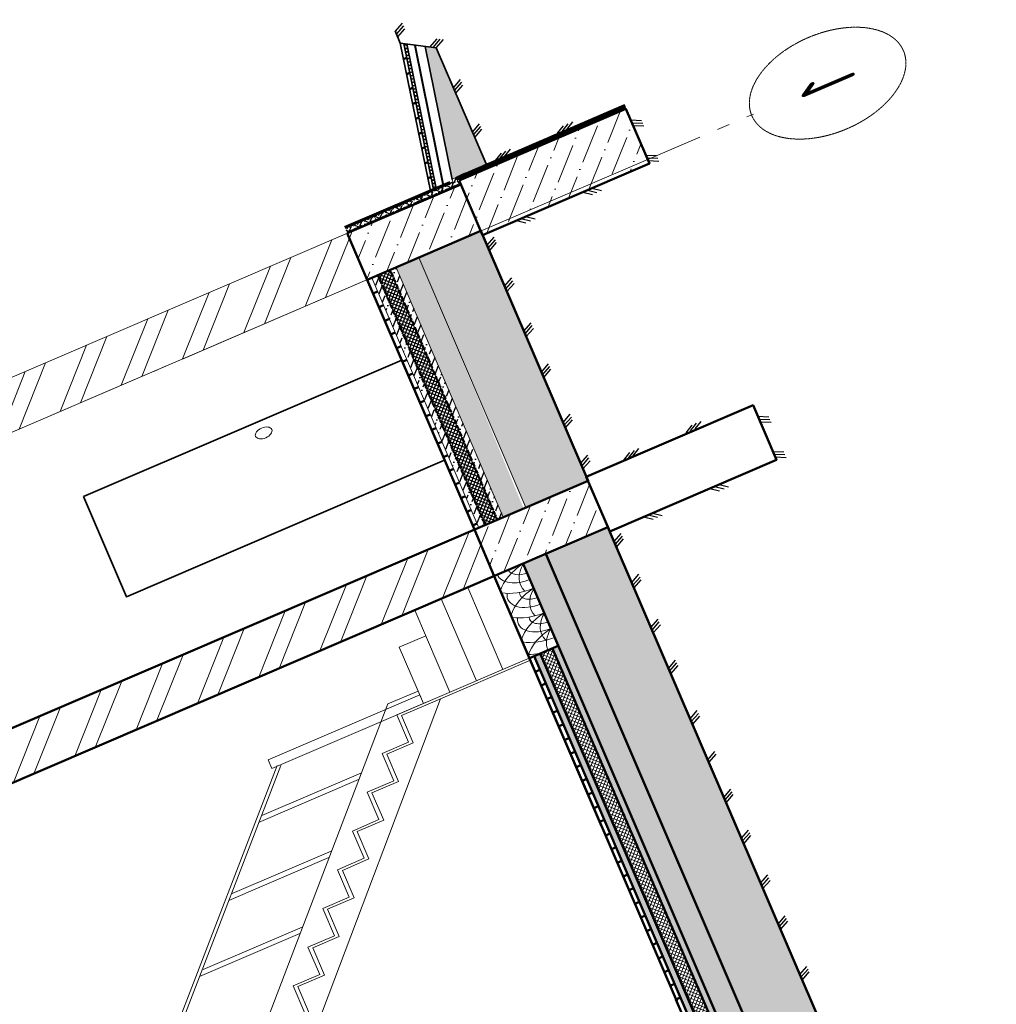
# Model space of a CAD drawing. Header units: millimetres. Extents: x -2096172177 to 2055029645, y -728784453 to 1899906214.
# Tile 8 of 109: x -225862570 to -222868811, y -694636141 to -691618750. Entities that reach past the tile are written whole.
import ezdxf
from ezdxf.enums import TextEntityAlignment as Align

# ---------------------------------------------------------------- set-up
doc = ezdxf.new("R2010")
doc.units = ezdxf.units.MM
doc.linetypes.add('ACAD_ISO03W100', pattern=[30, 12, -18])
doc.linetypes.add('DASHDOT_axis', pattern=[24, 20, -1.5, 1, -1.5])
for name, color, linetype, lineweight in [('Внутренние стены', 3, 'Continuous', 35), ('дюбеля', 20, 'Continuous', 25), ('Лестница и ступ', 100, 'Continuous', 18), ('линии', 3, 'Continuous', 20), ('Наружные стены', 1, 'Continuous', 50), ('Уровни пола', 240, 'Continuous', 50), ('Штриховки', 212, 'Continuous', 25), ('эркер разрез', 240, 'Continuous', 35)]:
    doc.layers.add(name, color=color, linetype=linetype, lineweight=lineweight)
doc.styles.add('GOST-2.304_Type-B', font='GOST Common.ttf')
doc.linetypes.add('ограждение1', pattern='A,6.35,-2.54,[133,ltypeshp.shx,S=2.54,R=0,X=-2.54,Y=0],-2.54,25.4', length=36.83)
pattern_1 = [(45, (1306721.64, 685615.73), (84.1899, 308.696304), [396.875, -79.375, 0, -79.375])]
pattern_2 = [(45, (-28062.61, -19934.545), (33.6759605, 123.4785217), [158.75, -31.75, 0, -31.75])]

# ---------------------------------------------------------------- blocks, each defined once
blk = doc.blocks.new('Фасад (на основе 1 эт)')
at = {"layer": 'Наружные стены', "lineweight": 20, "ltscale": 10}
h = blk.add_hatch(dxfattribs=at)
h.set_pattern_fill('AR-SAND', color=5)
h.set_pattern_definition([(37.5, (-28062.61, -19934.545), (-1.6000313, 48.9413237), [0, -38.608, 0, -43.18, 0, -41.275]), (7.5, (-28062.61, -19934.545), (44.9523283, 71.68251), [0, -20.828, 0, -34.798, 0, -13.335]), (327.5, (-28093.85, -19934.545), (79.099237, 0.1437185), [0, -12.7, 0, -45.72, 0, -59.69]), (317.5, (-28093.85, -19934.545), (76.3556452, 22.2929323), [0, -6.35, 0, -29.972, 0, -34.29])])
h.paths.add_polyline_path([(1805074.554, 952425.777), (1805134.554, 952425.777), (1807119.554, 952440.777), (1807119.554, 952575.777), (1804374.554, 952575.777), (1804374.554, 952425.777)])
at = {"layer": 'Наружные стены', "lineweight": 20}
h = blk.add_hatch(dxfattribs=at)
h.set_pattern_fill('AR-SAND', color=5)
h.set_pattern_definition([(37.5, (-17607.61, -19934.545), (-1.6000313, 48.9413237), [0, -38.608, 0, -43.18, 0, -41.275]), (7.5, (-17607.61, -19934.545), (44.9523283, 71.68251), [0, -20.828, 0, -34.798, 0, -13.335]), (327.5, (-17638.85, -19934.545), (79.099237, 0.1437185), [0, -12.7, 0, -45.72, 0, -59.69]), (317.5, (-17638.85, -19934.545), (76.3556452, 22.2929323), [0, -6.35, 0, -29.972, 0, -34.29])])
h.paths.add_polyline_path([(1815529.554, 952425.777), (1815589.554, 952425.777), (1817574.554, 952428.166), (1817574.554, 952575.777), (1807629.554, 952575.718), (1807629.554, 952425.718)])
at = {"layer": 'Штриховки', "lineweight": 20}
h = blk.add_hatch(dxfattribs=at)
h.set_pattern_fill('ANSI32', color=5)
h.set_pattern_definition([(45, (1306721.64, 685615.73), (-336.7596, 336.7596), []), (45, (1306946.15, 685615.73), (-336.7596, 336.7596), [])])
h.paths.add_polyline_path([(1804374.554, 955840.777), (1803864.554, 955840.777), (1803864.554, 952765.777), (1804374.554, 952765.777), (1804374.554, 952765.777)])
h.paths.add_polyline_path([(1807629.554, 959865.777), (1807429.554, 959865.777), (1807290.03, 959865.777), (1807119.554, 959695.433), (1807119.554, 952765.777), (1807629.554, 952765.777), (1807629.554, 952765.777)])
h.paths.add_polyline_path([(1818084.554, 956675.777), (1817574.554, 956675.777), (1817574.554, 955235.777), (1818084.554, 955235.777)])
h.paths.add_polyline_path([(1816884.554, 959865.777), (1816374.554, 959865.777), (1816374.554, 959265.777), (1816884.554, 959265.777)])
at = {"layer": 'Штриховки', "linetype": 'Continuous', "lineweight": 25}
h = blk.add_hatch(dxfattribs=at)
h.set_pattern_fill('ANSI37', color=256, scale=0.5)
h.set_pattern_definition([(45, (-2691210.35, -1341112.99), (-56.1266008, 56.1266008), []), (135, (-2691210.35, -1341112.99), (-56.1266008, -56.1266008), [])])
h.paths.add_polyline_path([(1803848.831, 952765.777), (1803821.516, 952765.777), (1803821.516, 952025.777), (1803848.831, 952025.777)])
at = {"layer": 'Штриховки', "lineweight": 20, "ltscale": 10}
h = blk.add_hatch(dxfattribs=at)
h.set_pattern_fill('ANSI36', color=5)
h.set_pattern_definition(pattern_1)
h.paths.add_polyline_path([(1804374.554, 952765.777), (1803864.554, 952765.777), (1803864.554, 952015.427), (1804374.554, 952015.427)])
h = blk.add_hatch(dxfattribs=at)
h.set_pattern_fill('ANSI36', color=5)
h.set_pattern_definition(pattern_1)
h.paths.add_polyline_path([(1807629.554, 952765.777), (1807119.554, 952765.777), (1807119.554, 952015.427), (1807629.554, 952015.427)])
at = {"layer": 'Штриховки'}
h = blk.add_hatch(dxfattribs=at)
h.set_pattern_fill('ANSI36', color=5, scale=20)
h.set_pattern_definition(pattern_2)
h.paths.add_polyline_path([(1807119.554, 952695.777), (1807119.554, 952735.777), (1804374.554, 952735.777), (1804374.554, 952695.777)])
at = {"layer": 'Штриховки', "linetype": 'Continuous', "lineweight": 25}
h = blk.add_hatch(dxfattribs=at)
h.set_pattern_fill('ANSI37', color=256, scale=10)
h.set_pattern_definition([(45, (1738789.194, 858432.59), (-22.45064, 22.45064), []), (135, (1738789.194, 858432.59), (-22.45064, -22.45064), [])])
h.paths.add_polyline_path([(1804374.554, 952695.777), (1804374.554, 952615.777), (1807119.554, 952615.777), (1807119.554, 952695.777)])
at = {"layer": 'Штриховки', "linetype": 'Continuous', "lineweight": 18}
h = blk.add_hatch(dxfattribs=at)
h.set_pattern_fill('ANSI37', color=256, scale=10)
h.set_pattern_definition([(45, (1747606.9, 861959.465), (-22.45064, 22.45064), []), (135, (1747606.9, 861959.465), (-22.45064, -22.45064), [])])
h.paths.add_polyline_path([(1808528.423, 952697.122), (1808528.423, 952617.122), (1817574.554, 952615.777), (1817574.554, 952695.777)])
at = {"layer": 'Штриховки'}
h = blk.add_hatch(dxfattribs=at)
h.set_pattern_fill('ANSI36', color=5, scale=20)
h.set_pattern_definition([(45, (-24807.61, -19934.545), (33.6759605, 123.4785217), [158.75, -31.75, 0, -31.75])])
h.paths.add_polyline_path([(1817574.554, 952695.777), (1817574.554, 952735.777), (1808528.754, 952736.271), (1808528.754, 952696.271)])
h = blk.add_hatch(dxfattribs=at)
h.set_pattern_fill('ANSI36', color=5, scale=20)
h.set_pattern_definition(pattern_2)
h.paths.add_polyline_path([(1807119.554, 952575.777), (1807119.554, 952615.777), (1804374.554, 952615.777), (1804374.554, 952575.777)])
h = blk.add_hatch(dxfattribs=at)
h.set_pattern_fill('ANSI36', color=5, scale=20)
h.set_pattern_definition([(45, (-24807.61, -20054.545), (33.6759605, 123.4785217), [158.75, -31.75, 0, -31.75])])
h.paths.add_polyline_path([(1817574.554, 952575.777), (1817574.554, 952615.777), (1808530.414, 952615.078), (1808530.414, 952575.078)])
h = blk.add_hatch(dxfattribs=at)
h.set_pattern_fill('AR-CONC', color=5)
h.set_pattern_definition([(50, (-28062.61, -19934.55), (182.184669, -15.939086), [19.05, -209.55]), (355, (-28062.6, -19934.55), (-35.243421, 191.056845), [15.24, -167.640584]), (100.451445, (-28047.43, -19935.87), (146.941247, 175.117752), [16.190009, -178.090245]), (46.1842, (-28062.6, -19883.75), (271.07904, -42.042328), [28.575, -314.325]), (96.635558, (-28040.02, -19887.25), (237.404134, 247.426125), [24.285023, -267.13561]), (351.184151, (-28062.6, -19883.75), (237.404134, 247.426125), [22.859967, -251.459732]), (21, (-28037.21, -19896.45), (151.614391, -102.265198), [19.05, -209.55]), (326, (-28037.2, -19896.45), (61.802028, 184.187966), [15.24, -167.64]), (71.451445, (-28024.57, -19904.97), (213.41642, 81.922769), [16.190009, -178.089938]), (37.5, (-28062.61, -19934.545), (3.0886033, 84.5550389), [0, -165.608, 0, -170.18, 0, -168.275]), (7.5, (-28062.61, -19934.545), (66.8196625, 100.180575), [0, -97.028, 0, -161.798, 0, -64.135]), (327.5, (-28119.25, -19934.545), (135.5905952, -5.728744), [0, -63.5, 0, -198.12, 0, -262.89]), (317.5, (-28144.65, -19934.55), (148.1291814, 25.426491), [0, -82.55, 0, -131.572, 0, -186.69])])
h.paths.add_polyline_path([(1803779.522, 952026.311), (1803779.48, 952026.311), (1803779.48, 952051.465), (1802440.889, 951885.041), (1802498.557, 951826.844), (1803778.971, 951826.844)])
h.paths.add_polyline_path([(1807119.554, 952285.877), (1807119.554, 952305.297), (1807119.554, 952425.777), (1805134.554, 952425.777), (1805074.554, 952425.777), (1804374.554, 952425.777), (1804374.554, 952015.777), (1807119.554, 952015.777)])
h = blk.add_hatch(dxfattribs=at)
h.set_pattern_fill('AR-CONC', color=5)
h.set_pattern_definition([(50, (1747606.9, 861959.47), (182.18467, -15.93909), [19.05, -209.55]), (355, (1747606.9, 861959.47), (-35.24342, 191.05685), [15.24, -167.64058]), (100.45144, (1747622.08, 861958.14), (146.94125, 175.11775), [16.19, -178.09024]), (46.1842, (1747606.9, 862010.27), (271.07904, -42.04233), [28.575, -314.325]), (96.63556, (1747629.5, 862006.76), (237.40413, 247.4261), [24.285, -267.1356]), (351.18415, (1747606.9, 862010.27), (237.4041, 247.4261), [22.86, -251.4597]), (21, (1747632.3, 861997.57), (151.6144, -102.2652), [19.05, -209.55]), (326, (1747632.3, 861997.57), (61.80203, 184.18797), [15.24, -167.64]), (71.45144, (1747644.93, 861989.04), (213.41642, 81.92277), [16.19, -178.08994]), (37.5, (1747606.9, 861959.465), (3.088603, 84.55504), [0, -165.608, 0, -170.18, 0, -168.275]), (7.5, (1747606.9, 861959.465), (66.81966, 100.180575), [0, -97.028, 0, -161.798, 0, -64.135]), (327.5, (1747550.26, 861959.465), (135.590595, -5.728744), [0, -63.5, 0, -198.12, 0, -262.89]), (317.5, (1747524.86, 861959.47), (148.12918, 25.42649), [0, -82.55, 0, -131.572, 0, -186.69])])
h.paths.add_polyline_path([(1807629.554, 952425.777), (1807629.554, 952015.777), (1817574.554, 952015.777), (1817574.554, 952425.777)])
at = {"layer": 'Штриховки', "linetype": 'Continuous', "lineweight": 25}
h = blk.add_hatch(dxfattribs=at)
h.set_pattern_fill('ANSI37', color=256, scale=0.5)
h.set_pattern_definition([(45, (1658828.3983, 817842.4235), (-1.122532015, 1.122532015), []), (135, (1658828.3983, 817842.4235), (-1.122532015, -1.122532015), [])])
h.paths.add_polyline_path([(1803776.445, 950913.928), (1803803.76, 950913.928), (1803806.837, 952026.311), (1803779.522, 952026.311)])
h = blk.add_hatch(dxfattribs=at)
h.set_pattern_fill('ANSI37', color=256, scale=0.5, angle=-90)
h.set_pattern_definition([(315, (-540177.49, 5666543.75), (56.1266008, 56.1266008), []), (45, (-540177.49, 5666543.75), (-56.1266008, 56.1266008), [])])
h.paths.add_polyline_path([(1803822.738, 952053.626), (1803779.48, 952053.626), (1803779.48, 952026.311), (1803822.738, 952026.311)])
at = {"layer": 'Штриховки', "lineweight": 20, "ltscale": 10}
h = blk.add_hatch(dxfattribs=at)
h.set_pattern_fill('ANSI36', color=5)
h.set_pattern_definition(pattern_1)
h.paths.add_polyline_path([(1803819.551, 952015.777), (1803819.551, 950915.777), (1804419.551, 950915.777), (1804419.551, 952015.777)])
h = blk.add_hatch(dxfattribs=at)
h.set_pattern_fill('ANSI36', color=5)
h.set_pattern_definition(pattern_1)
h.paths.add_polyline_path([(1804419.551, 950915.777), (1804419.551, 952015.777), (1803819.551, 952015.777), (1803819.551, 950915.777)])
at = {"linetype": 'DASHDOT_axis', "lineweight": 15, "ltscale": 100}
blk.add_line((1804374.554, 955840.777), (1804374.554, 950217.203), dxfattribs=at)
at = {"linetype": 'DASHDOT_axis'}
blk.add_circle((1804383.801, 949730.206), 500, dxfattribs=at)
at = {"layer": 'Внутренние стены', "color": 1, "linetype": 'DASHDOT_axis', "lineweight": 15, "ltscale": 100}
blk.add_line((1804374.554, 952735.777), (1804374.554, 952765.777), dxfattribs=at)
at = {"layer": 'дюбеля', "linetype": 'ACAD_ISO03W100', "lineweight": 15, "ltscale": 100}
for p, q in [((1803817.708, 952558.52), (1803817.708, 952589.964)), ((1803858.425, 952574.212), (1803819.548, 952574.212)), ((1803817.708, 952408.52), (1803817.708, 952439.964)), ((1803858.425, 952424.212), (1803819.548, 952424.212)), ((1803817.708, 952258.52), (1803817.708, 952289.964)), ((1803858.425, 952274.212), (1803819.548, 952274.212)), ((1803817.817, 952113.331), (1803817.817, 952144.775)), ((1803858.842, 952129.023), (1803820.255, 952129.023)), ((1803774.17, 951963.928), (1803774.17, 951995.371)), ((1803814.887, 951979.62), (1803776.011, 951979.62)), ((1803774.17, 951813.928), (1803774.17, 951845.371)), ((1803814.887, 951829.62), (1803776.011, 951829.62)), ((1803774.17, 951663.928), (1803774.17, 951695.371)), ((1803814.887, 951679.62), (1803776.011, 951679.62)), ((1803774.17, 951513.928), (1803774.17, 951545.371)), ((1803814.887, 951529.62), (1803776.011, 951529.62)), ((1803774.17, 951363.928), (1803774.17, 951395.371)), ((1803814.887, 951379.62), (1803776.011, 951379.62))]:
    blk.add_line(p, q, dxfattribs=at)
at = {"layer": 'Лестница и ступ'}
for p, q in [((1808522.91, 954430.043), (1812518.032, 956770.528)), ((1808535.547, 954408.472), (1812530.669, 956748.957)), ((1812348.728, 955969.692), (1808392.137, 953664.681)), ((1812450.669, 955615.777), (1808554.36, 953358.423)), ((1810120.198, 955329.471), (1810120.198, 954676.606)), ((1810170.82, 955364.943), (1810170.991, 954704.436)), ((1809581.723, 955021.75), (1809581.894, 954361.243)), ((1809531.102, 954986.278), (1809531.102, 954333.413)), ((1810629.36, 954690.992), (1810629.36, 954865.992)), ((1810629.36, 954865.992), (1810929.36, 954865.992)), ((1810654.36, 954665.992), (1810654.36, 954840.992)), ((1810654.36, 954840.992), (1810954.36, 954840.992)), ((1808976.635, 954669.241), (1808976.806, 954008.734)), ((1810329.36, 954515.992), (1810329.36, 954690.992)), ((1810329.36, 954690.992), (1810629.36, 954690.992)), ((1810354.36, 954490.992), (1810354.36, 954665.992)), ((1810354.36, 954665.992), (1810654.36, 954665.992)), ((1808926.014, 954633.768), (1808926.014, 953980.903)), ((1810029.36, 954340.992), (1810029.36, 954515.992)), ((1810029.36, 954515.992), (1810329.36, 954515.992)), ((1810054.36, 954315.992), (1810054.36, 954490.992)), ((1810054.36, 954490.992), (1810354.36, 954490.992)), ((1809729.36, 954165.992), (1809729.36, 954340.992)), ((1809729.36, 954340.992), (1810029.36, 954340.992)), ((1809754.36, 954140.992), (1809754.36, 954315.992)), ((1809754.36, 954315.992), (1810054.36, 954315.992)), ((1809429.36, 953990.992), (1809429.36, 954165.992)), ((1809429.36, 954165.992), (1809729.36, 954165.992)), ((1809454.36, 953965.992), (1809454.36, 954140.992)), ((1809454.36, 954140.992), (1809754.36, 954140.992)), ((1809129.36, 953815.992), (1809129.36, 953990.992)), ((1809129.36, 953990.992), (1809429.36, 953990.992)), ((1809154.36, 953790.992), (1809154.36, 953965.992)), ((1809154.36, 953965.992), (1809454.36, 953965.992)), ((1808829.36, 953640.992), (1808829.36, 953815.992)), ((1808829.36, 953815.992), (1809129.36, 953815.992)), ((1808854.36, 953615.992), (1808854.36, 953790.992)), ((1808854.36, 953790.992), (1809154.36, 953790.992)), ((1808392.137, 953664.681), (1808392.137, 953465.777)), ((1808529.36, 953440.992), (1808529.36, 953640.992)), ((1808529.36, 953640.992), (1808829.36, 953640.992)), ((1808554.36, 953440.992), (1808554.36, 953615.992)), ((1808554.36, 953615.992), (1808854.36, 953615.992)), ((1807909.669, 953465.777), (1808529.554, 953465.777)), ((1807909.669, 953465.777), (1807909.669, 953290.777)), ((1808529.554, 953465.777), (1808529.554, 952767.263)), ((1808554.36, 953440.992), (1808554.36, 952765.777)), ((1807629.554, 953290.777), (1808529.554, 953290.777)), ((1807629.554, 953290.777), (1807629.554, 952765.777)), ((1807629.554, 953115.777), (1808529.554, 953115.777)), ((1807629.554, 952940.777), (1808529.554, 952940.777)), ((1807629.554, 952765.777), (1808529.554, 952765.777))]:
    blk.add_line(p, q, dxfattribs=at)
blk.add_lwpolyline([(1808434.271, 953465.777), (1808529.36, 953465.777), (1808529.36, 954465.777), (1808434.271, 954465.777)], close=True, dxfattribs=at)
at = {"layer": 'Наружные стены'}
for p, q in [((1807119.554, 952015.777), (1807119.554, 959865.777)), ((1807629.554, 952015.777), (1807629.554, 959865.777)), ((1803864.554, 952015.777), (1803864.554, 952765.777)), ((1803864.554, 952765.777), (1804374.554, 952765.777)), ((1804374.554, 952015.777), (1804374.554, 952765.777)), ((1807119.554, 952765.777), (1807629.554, 952765.777)), ((1807629.554, 952765.777), (1812299.554, 952765.777)), ((1808529.554, 952765.777), (1808529.554, 952575.777)), ((1808528.423, 952695.777), (1817574.554, 952695.777)), ((1808531.02, 952735.777), (1817574.554, 952735.777)), ((1807629.554, 952575.777), (1817574.554, 952575.777)), ((1808524.954, 952615.777), (1817574.554, 952615.777)), ((1807629.554, 952425.777), (1817574.554, 952425.777))]:
    blk.add_line(p, q, dxfattribs=at)
at = {"layer": 'Наружные стены', "lineweight": 15}
for p, q in [((1803864.554, 952015.777), (1803864.554, 955840.777)), ((1804374.554, 952015.777), (1804374.554, 955840.777))]:
    blk.add_line(p, q, dxfattribs=at)
at = {"layer": 'Наружные стены', "lineweight": 20}
for p, q in [((1804374.554, 952765.777), (1807119.554, 952765.777)), ((1807119.554, 952765.777), (1807119.554, 952765.777)), ((1804374.554, 952735.777), (1807119.554, 952735.777)), ((1804374.554, 952695.777), (1807119.554, 952695.777)), ((1807119.554, 952735.777), (1807119.554, 952735.777)), ((1807119.554, 952695.777), (1807119.554, 952695.777)), ((1804374.554, 952615.777), (1807119.554, 952615.777)), ((1804374.554, 952575.777), (1807119.554, 952575.777)), ((1807119.554, 952615.777), (1807119.554, 952615.777)), ((1807119.554, 952575.777), (1807119.554, 952575.777)), ((1804374.554, 952425.777), (1807119.554, 952425.777)), ((1807119.554, 952425.777), (1807119.554, 952425.777))]:
    blk.add_line(p, q, dxfattribs=at)
at = {"layer": 'Наружные стены', "ltscale": 100}
for points in [[(1803819.551, 952015.777), (1804419.551, 952015.777), (1804419.551, 950915.777), (1803819.551, 950915.777)], [(1803819.551, 952015.777), (1804419.551, 952015.777), (1804419.551, 950915.777), (1803819.551, 950915.777)], [(1807074.551, 952015.777), (1807674.551, 952015.777), (1807674.551, 950915.777), (1807074.551, 950915.777)]]:
    blk.add_lwpolyline(points, close=True, dxfattribs=at)
at = {"layer": 'Уровни пола'}
for p, q in [((1804374.554, 952765.777), (1807119.554, 952765.777)), ((1807629.554, 952765.777), (1810374.554, 952765.777)), ((1805074.554, 952425.777), (1805074.554, 952425.777)), ((1805074.554, 952425.777), (1805074.554, 952425.777)), ((1805074.554, 952425.777), (1805074.554, 952425.777))]:
    blk.add_line(p, q, dxfattribs=at)
at = {"layer": 'Уровни пола', "color": 1, "lineweight": 50}
for p, q in [((1804524.554, 952735.777), (1804524.554, 952765.777)), ((1804674.554, 952735.777), (1804674.554, 952765.777)), ((1804824.554, 952735.777), (1804824.554, 952765.777)), ((1804974.554, 952735.777), (1804974.554, 952765.777)), ((1805124.554, 952735.777), (1805124.554, 952765.777)), ((1805274.554, 952735.777), (1805274.554, 952765.777)), ((1805424.554, 952735.777), (1805424.554, 952765.777)), ((1805574.554, 952735.777), (1805574.554, 952765.777)), ((1805724.554, 952735.777), (1805724.554, 952765.777)), ((1805874.554, 952735.777), (1805874.554, 952765.777)), ((1806024.554, 952735.777), (1806024.554, 952765.777)), ((1806174.554, 952735.777), (1806174.554, 952765.777)), ((1806324.554, 952735.777), (1806324.554, 952765.777)), ((1806474.554, 952735.777), (1806474.554, 952765.777)), ((1806624.554, 952735.777), (1806624.554, 952765.777)), ((1806774.554, 952735.777), (1806774.554, 952765.777)), ((1806924.554, 952735.777), (1806924.554, 952765.777)), ((1807074.554, 952735.777), (1807074.554, 952765.777)), ((1808679.554, 952735.777), (1808679.554, 952765.777)), ((1808829.554, 952735.777), (1808829.554, 952765.777)), ((1808979.554, 952735.777), (1808979.554, 952765.777)), ((1809129.554, 952735.777), (1809129.554, 952765.777)), ((1809279.554, 952735.777), (1809279.554, 952765.777)), ((1809429.554, 952735.777), (1809429.554, 952765.777)), ((1809579.554, 952735.777), (1809579.554, 952765.777)), ((1809729.554, 952735.777), (1809729.554, 952765.777)), ((1809879.554, 952735.777), (1809879.554, 952765.777)), ((1810029.554, 952735.777), (1810029.554, 952765.777)), ((1810179.554, 952735.777), (1810179.554, 952765.777)), ((1810329.554, 952735.777), (1810329.554, 952765.777)), ((1810479.554, 952735.777), (1810479.554, 952765.777)), ((1810629.554, 952735.777), (1810629.554, 952765.777)), ((1810779.554, 952735.777), (1810779.554, 952765.777)), ((1810929.554, 952735.777), (1810929.554, 952765.777)), ((1811079.554, 952735.777), (1811079.554, 952765.777)), ((1811229.554, 952735.777), (1811229.554, 952765.777)), ((1811379.554, 952735.777), (1811379.554, 952765.777)), ((1811529.554, 952735.777), (1811529.554, 952765.777)), ((1811679.554, 952735.777), (1811679.554, 952765.777)), ((1811829.554, 952735.777), (1811829.554, 952765.777)), ((1811979.554, 952735.777), (1811979.554, 952765.777)), ((1812129.554, 952735.777), (1812129.554, 952765.777)), ((1812279.554, 952735.777), (1812279.554, 952765.777))]:
    blk.add_line(p, q, dxfattribs=at)
at = {"layer": 'Уровни пола', "ltscale": 100}
for p, q in [((1807629.554, 952765.777), (1812299.554, 952765.777)), ((1812279.554, 952765.777), (1812712.79, 952765.777))]:
    blk.add_line(p, q, dxfattribs=at)
at = {"layer": 'Уровни пола', "linetype": 'ACAD_ISO03W100', "lineweight": 53, "ltscale": 0.2}
for p, q in [((1804374.554, 952695.777), (1807119.554, 952695.777)), ((1808528.423, 952695.777), (1817574.554, 952695.777)), ((1804374.554, 952615.777), (1807119.554, 952615.777)), ((1808524.954, 952615.777), (1817574.554, 952615.777))]:
    blk.add_line(p, q, dxfattribs=at)
at = {"layer": 'Уровни пола', "color": 5}
for p, q in [((1804374.554, 952015.777), (1807119.554, 952015.777)), ((1807629.554, 952015.777), (1817574.554, 952015.777))]:
    blk.add_line(p, q, dxfattribs=at)
at = {"layer": 'Уровни пола', "lineweight": 18}
for centre, radius, start, end in [((1807924.715, 952490.545), 307.22, 116.3782192, 163.8930063), ((1807629.554, 952572.847), 173.065, 359.8510013, 90), ((1807623.473, 952565.93), 275.796, 2.0462628, 46.4372672), ((1807899.093, 952572.847), 173.065, 359.8510013, 109.6985189), ((1808194.254, 952490.545), 307.22, 116.3782192, 163.8930063), ((1807893.012, 952565.93), 275.796, 2.0462628, 46.4372672), ((1808168.633, 952572.847), 173.065, 359.8510013, 109.6985189), ((1808463.793, 952490.545), 307.22, 116.3782192, 163.8930063), ((1808636.834, 952490.545), 307.22, 116.3782192, 163.8930063), ((1808162.552, 952565.93), 275.796, 2.0462628, 46.4372672), ((1808284.638, 952601.696), 262.365, 21.0137052, 38.7112307), ((1807629.554, 952572.397), 99.82, 0, 90), ((1807819.967, 952344.39), 297.06, 76.1587333, 129.8658998), ((1807905.518, 952575.059), 93.433, 358.3678226, 105.3414475), ((1808089.507, 952344.39), 297.06, 76.1587333, 129.8658998), ((1808168.633, 952572.397), 99.82, 0, 101.7158041), ((1808359.046, 952344.39), 297.06, 76.1587333, 129.8658998), ((1808532.131, 952347.924), 297.06, 90, 129.8658998)]:
    blk.add_arc(centre, radius, start, end, dxfattribs=at)
at = {"layer": 'Штриховки', "lineweight": 60, "ltscale": 100}
blk.add_line((1803802.342, 952765.48), (1803802.342, 952070.523), dxfattribs=at)
at = {"layer": 'Штриховки', "linetype": 'ACAD_ISO03W100', "lineweight": 35, "ltscale": 0.2}
for p, q in [((1803809.93, 952054.831), (1803810.541, 952762.368)), ((1803854.258, 952027.576), (1803854.258, 952765.777)), ((1803809.187, 950915.727), (1803809.187, 952015.727))]:
    blk.add_line(p, q, dxfattribs=at)
at = {"layer": 'Штриховки', "linetype": 'ACAD_ISO03W100', "lineweight": 15}
for p, q in [((1803821.516, 952053.626), (1803821.516, 952765.777)), ((1803848.831, 952765.777), (1803848.831, 952025.777)), ((1803821.516, 952037.648), (1803821.516, 952041.209))]:
    blk.add_line(p, q, dxfattribs=at)
at = {"layer": 'Штриховки', "lineweight": 35, "ltscale": 100}
for p, q in [((1802311.318, 952015.8), (1803799.858, 952200.866)), ((1802328.963, 951997.994), (1803799.858, 952180.866)), ((1802344.855, 951981.956), (1803802.227, 952163.147)), ((1802440.889, 951885.041), (1803782.114, 952051.792)), ((1802311.34, 952015.777), (1802174.848, 952015.777)), ((1802311.318, 952015.8), (1802498.557, 951826.844)), ((1802498.557, 951826.844), (1803772.856, 951826.844))]:
    blk.add_line(p, q, dxfattribs=at)
at = {"layer": 'Штриховки', "linetype": 'ACAD_ISO03W100', "lineweight": 70, "ltscale": 0.9}
blk.add_line((1802343.375, 951988.836), (1803802.342, 952169.522), dxfattribs=at)
at = {"layer": 'Штриховки', "lineweight": 50}
for p, q in [((1803375.011, 952148.046), (1803375.011, 952128.715)), ((1803525.011, 952166.695), (1803525.011, 952147.339)), ((1803675.011, 952185.344), (1803675.011, 952165.962)), ((1802925.011, 952092.099), (1802925.011, 952072.843)), ((1803075.011, 952110.748), (1803075.011, 952091.468)), ((1803225.011, 952129.397), (1803225.011, 952114.747)), ((1802472.743, 952035.869), (1802472.743, 952016.025)), ((1802625.011, 952054.8), (1802625.011, 952035.597)), ((1802775.011, 952073.45), (1802775.011, 952054.22))]:
    blk.add_line(p, q, dxfattribs=at)
at = {"layer": 'Штриховки', "linetype": 'ограждение1', "lineweight": 40, "ltscale": 0.1}
blk.add_line((1802386.76, 951939.667), (1803802.342, 952118.328), dxfattribs=at)
at = {"layer": 'Штриховки', "linetype": 'ACAD_ISO03W100', "lineweight": 15, "ltscale": 100}
for p, q in [((1803779.48, 952053.626), (1803822.738, 952053.626)), ((1803779.48, 952026.311), (1803779.48, 952053.626)), ((1803779.522, 952026.311), (1803779.48, 952026.311)), ((1803822.738, 952026.311), (1803803.991, 952026.311)), ((1803821.516, 952025.777), (1803821.516, 952028.759)), ((1803848.831, 952025.777), (1803821.516, 952025.777))]:
    blk.add_line(p, q, dxfattribs=at)
at = {"layer": 'Штриховки'}
for p, q in [((1802183.094, 952015.777), (1802135.454, 951956.135)), ((1802213.094, 952015.777), (1802165.454, 951956.135)), ((1802243.094, 952015.777), (1802195.454, 951956.135)), ((1804531.889, 952015.777), (1804484.249, 951956.135)), ((1804561.889, 952015.777), (1804514.249, 951956.135)), ((1804591.889, 952015.777), (1804544.249, 951956.135)), ((1804981.089, 952015.777), (1804933.45, 951956.135)), ((1805011.089, 952015.777), (1804963.45, 951956.135)), ((1805041.089, 952015.777), (1804993.45, 951956.135)), ((1805474.588, 952015.777), (1805426.948, 951956.135)), ((1805504.588, 952015.777), (1805456.948, 951956.135)), ((1805534.588, 952015.777), (1805486.948, 951956.135)), ((1805923.789, 952015.777), (1805876.149, 951956.135)), ((1805953.789, 952015.777), (1805906.149, 951956.135)), ((1805983.789, 952015.777), (1805936.149, 951956.135)), ((1806478.573, 952015.777), (1806430.933, 951956.135)), ((1806508.573, 952015.777), (1806460.933, 951956.135)), ((1806538.573, 952015.777), (1806490.933, 951956.135)), ((1806927.773, 952015.777), (1806880.134, 951956.135)), ((1806957.773, 952015.777), (1806910.134, 951956.135)), ((1806987.773, 952015.777), (1806940.134, 951956.135)), ((1807786.889, 952015.777), (1807739.249, 951956.135)), ((1807816.889, 952015.777), (1807769.249, 951956.135)), ((1807846.889, 952015.777), (1807799.249, 951956.135)), ((1808236.089, 952015.777), (1808188.45, 951956.135)), ((1808266.089, 952015.777), (1808218.45, 951956.135)), ((1808296.089, 952015.777), (1808248.45, 951956.135)), ((1808729.588, 952015.777), (1808681.948, 951956.135)), ((1808759.588, 952015.777), (1808711.948, 951956.135)), ((1808789.588, 952015.777), (1808741.948, 951956.135)), ((1809178.789, 952015.777), (1809131.149, 951956.135)), ((1809208.789, 952015.777), (1809161.149, 951956.135)), ((1809238.789, 952015.777), (1809191.149, 951956.135)), ((1809733.573, 952015.777), (1809685.933, 951956.135)), ((1809763.573, 952015.777), (1809715.933, 951956.135)), ((1809793.573, 952015.777), (1809745.933, 951956.135)), ((1810182.773, 952015.777), (1810135.134, 951956.135)), ((1810212.773, 952015.777), (1810165.134, 951956.135)), ((1810595.37, 952015.777), (1810547.731, 951956.135)), ((1810625.37, 952015.777), (1810577.731, 951956.135)), ((1810655.37, 952015.777), (1810607.731, 951956.135)), ((1811044.571, 952015.777), (1810996.931, 951956.135)), ((1811074.571, 952015.777), (1811026.931, 951956.135)), ((1811104.571, 952015.777), (1811056.931, 951956.135)), ((1811538.07, 952015.777), (1811490.43, 951956.135)), ((1811568.07, 952015.777), (1811520.43, 951956.135)), ((1811598.07, 952015.777), (1811550.43, 951956.135)), ((1811987.27, 952015.777), (1811939.631, 951956.135)), ((1812017.27, 952015.777), (1811969.631, 951956.135)), ((1812047.27, 952015.777), (1811999.631, 951956.135)), ((1812542.054, 952015.777), (1812494.415, 951956.135)), ((1812572.054, 952015.777), (1812524.415, 951956.135)), ((1812602.054, 952015.777), (1812554.415, 951956.135)), ((1802465.336, 951860.37), (1802417.696, 951800.728)), ((1802481.946, 951843.607), (1802434.307, 951783.965)), ((1802498.557, 951826.844), (1802450.917, 951767.202)), ((1802936.87, 951826.844), (1802889.23, 951767.202)), ((1802966.87, 951826.844), (1802919.23, 951767.202)), ((1802996.87, 951826.844), (1802949.23, 951767.202)), ((1803423.137, 951826.844), (1803375.497, 951767.202)), ((1803453.137, 951826.844), (1803405.497, 951767.202)), ((1803483.137, 951826.844), (1803435.497, 951767.202)), ((1804419.551, 951792.784), (1804479.193, 951745.145)), ((1807674.551, 951792.784), (1807734.193, 951745.145)), ((1803778.804, 951766.789), (1803732.806, 951715.355)), ((1803778.804, 951736.789), (1803732.806, 951685.355)), ((1804419.551, 951762.784), (1804479.193, 951715.145)), ((1804419.551, 951732.784), (1804479.193, 951685.145)), ((1807068.155, 951766.789), (1807022.156, 951715.355)), ((1807068.155, 951736.789), (1807022.156, 951685.355)), ((1807674.551, 951762.784), (1807734.193, 951715.145)), ((1807674.551, 951732.784), (1807734.193, 951685.145)), ((1803778.804, 951706.789), (1803732.806, 951655.355)), ((1807068.155, 951706.789), (1807022.156, 951655.355)), ((1803774.17, 951354.771), (1803728.172, 951303.338)), ((1803774.17, 951324.771), (1803728.172, 951273.338)), ((1804419.551, 951354.771), (1804479.193, 951307.131)), ((1804419.551, 951324.771), (1804479.193, 951277.131)), ((1807063.521, 951354.771), (1807017.522, 951303.338)), ((1807063.521, 951324.771), (1807017.522, 951273.338)), ((1807674.551, 951354.771), (1807734.193, 951307.131)), ((1807674.551, 951324.771), (1807734.193, 951277.131)), ((1803774.17, 951294.771), (1803728.172, 951243.338)), ((1804419.551, 951294.771), (1804479.193, 951247.131)), ((1807063.521, 951294.771), (1807017.522, 951243.338)), ((1807674.551, 951294.771), (1807734.193, 951247.131)), ((1803941.226, 950915.777), (1803988.866, 950856.135)), ((1803971.226, 950915.777), (1804018.866, 950856.135)), ((1804001.226, 950915.777), (1804048.866, 950856.135)), ((1804327.215, 950915.777), (1804374.854, 950856.135)), ((1804357.215, 950915.777), (1804404.854, 950856.135)), ((1804387.215, 950915.777), (1804434.854, 950856.135)), ((1807196.226, 950915.777), (1807243.866, 950856.135)), ((1807226.226, 950915.777), (1807273.866, 950856.135)), ((1807256.226, 950915.777), (1807303.866, 950856.135)), ((1807582.215, 950915.777), (1807629.854, 950856.135)), ((1807612.215, 950915.777), (1807659.854, 950856.135)), ((1807642.215, 950915.777), (1807689.854, 950856.135))]:
    blk.add_line(p, q, dxfattribs=at)
at = {"layer": 'Штриховки', "linetype": 'ACAD_ISO03W100', "lineweight": 15}
blk.add_lwpolyline([(1803803.991, 952026.311), (1803806.837, 952026.311), (1803803.76, 950913.928), (1803776.445, 950913.928), (1803779.522, 952026.311)], dxfattribs=at)
at = {"layer": 'Штриховки', "color": 1, "lineweight": 15}
blk.add_circle((1805383.072, 953708.963), 53.384, dxfattribs=at)
at = {"layer": 'эркер разрез'}
blk.add_lwpolyline([(1805257.054, 954865.938), (1806357.054, 954865.938), (1806357.054, 952765.938), (1805257.054, 952765.938)], close=True, dxfattribs=at)
at = {"linetype": 'DASHDOT_axis', "style": 'GOST-2.304_Type-B'}
blk.add_text('1', height=350, dxfattribs=at).set_placement((1804383.801, 949730.206), align=Align.MIDDLE_CENTER)

msp = doc.modelspace()

# ---------------------------------------------------------------- block references
at = {"layer": 'линии', "xscale": -303.5998588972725, "yscale": 505.4961991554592, "zscale": 303.5998588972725, "rotation": 113.219251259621}
msp.add_blockref('Фасад (на основе 1 эт)', (1838877.1, 900175.745), dxfattribs=at)

doc.saveas('drawing.dxf')
